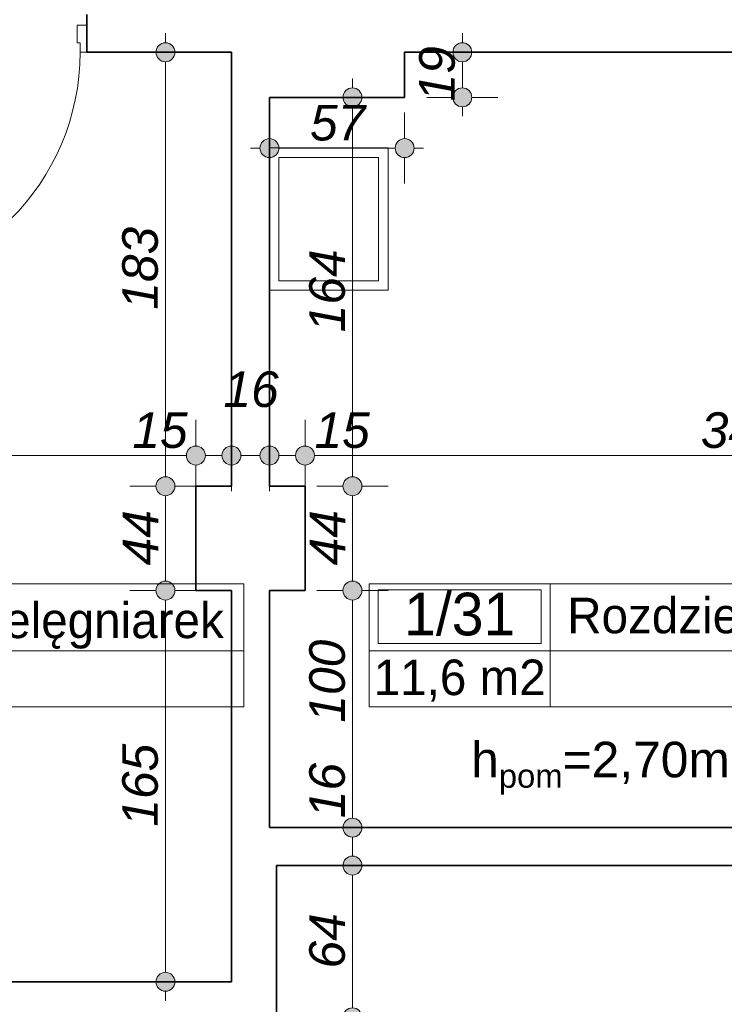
# Model space of a CAD drawing. Header units: millimetres. Extents: x -50073 to 84772, y -78870 to -35317.
# Tile 37 of 125: x 16312 to 19282, y -68446 to -64293. Entities that reach past the tile are written whole.
import ezdxf
from ezdxf.enums import TextEntityAlignment as Align

# ---------------------------------------------------------------- set-up
doc = ezdxf.new("R2010")
doc.units = ezdxf.units.MM
doc.header["$MEASUREMENT"] = 0
for name, color, linetype, lineweight in [('0_Nr_pióra__3', 7, 'Continuous', 20), ('Drzwi ArchiCAD_Nr_pióra__1', 7, 'Continuous', 0), ('Konstrukcja - Ściany zew_Nr_pióra__6', 7, 'Continuous', 35), ('Metryczki pomieszczeń ArchiCADa_Nr_pióra__1', 7, 'Continuous', 0), ('Wnetrze - Sanitariaty_Nr_pióra__22', 8, 'Continuous', 13), ('Wymiarowanie - Ogólne_Nr_pióra__82', 114, 'Continuous', 13)]:
    doc.layers.add(name, color=color, linetype=linetype, lineweight=lineweight)
doc.layers.add('Elementy modelu - Strefy', color=7, linetype='Continuous')
doc.layers.add('Wymiarowanie - Ogólne', color=7, linetype='Continuous')
doc.styles.add('GENERATED_STYLE_1', font='txt')
doc.styles.add('GENERATED_STYLE_2', font='txt')
doc.styles.add('GENERATED_STYLE_3', font='txt')
doc.styles.add('GENERATED_STYLE_4', font='txt')
doc.dimstyles.new('GENERATED_STYLE__1', dxfattribs={"dimtxt": 150, "dimasz": 152, "dimexe": 0.18, "dimexo": 0, "dimgap": 0.09, "dimtad": 1, "dimlfac": 0.1, "dimzin": 0, "dimdsep": 46, "dimtxsty": 'GENERATED_STYLE_3', "dimblk": 'ARROWHEAD_11', "dimblk1": 'ARROWHEAD_11', "dimblk2": 'ARROWHEAD_11', "dimcen": 0.09, "dimclrd": 114, "dimclre": 114, "dimclrt": 114, "dimazin": 0, "dimtfac": 1, "dimtdec": 4, "dimtmove": 0, "dimatfit": 3, "dimfxl": 1, "dimtolj": 1, "dimtzin": 0, "dimarcsym": 0})
doc.dimstyles.new('GENERATED_STYLE__2', dxfattribs={"dimtxt": 150, "dimasz": 152, "dimexe": 0.18, "dimexo": 0, "dimgap": 0.09, "dimtad": 1, "dimtih": 1, "dimtoh": 1, "dimlfac": 0.1, "dimzin": 0, "dimdsep": 46, "dimtxsty": 'GENERATED_STYLE_3', "dimblk": 'ARROWHEAD_11', "dimblk1": 'ARROWHEAD_11', "dimblk2": 'ARROWHEAD_11', "dimcen": 0.09, "dimclrd": 114, "dimclre": 114, "dimclrt": 114, "dimazin": 0, "dimtfac": 1, "dimtdec": 4, "dimtmove": 0, "dimatfit": 3, "dimfxl": 1, "dimtolj": 1, "dimtzin": 0, "dimarcsym": 0})
doc.dimstyles.new('GENERATED_STYLE__3', dxfattribs={"dimtxt": 150, "dimasz": 152, "dimexe": 0.18, "dimexo": 0, "dimgap": 0.09, "dimtad": 1, "dimlfac": 0.1, "dimzin": 0, "dimdsep": 46, "dimtxsty": 'GENERATED_STYLE_3', "dimblk": 'ARROWHEAD_11', "dimblk1": 'ARROWHEAD_11', "dimblk2": 'ARROWHEAD_11', "dimcen": 0.09, "dimclrd": 114, "dimclre": 114, "dimclrt": 114, "dimazin": 0, "dimtfac": 1, "dimtdec": 4, "dimtmove": 2, "dimatfit": 3, "dimfxl": 1, "dimtolj": 1, "dimtzin": 0, "dimarcsym": 0})

# ---------------------------------------------------------------- blocks, each defined once
blk = doc.blocks.new('Pok. socjalny pielęgniarek_1_30_30', base_point=(14769.3, -66954.7))
at = {"layer": 'Metryczki pomieszczeń ArchiCADa_Nr_pióra__1', "linetype": 'Continuous'}
for p, q in [((13990.3, -66671.9), (17256.2, -66671.9)), ((13990.3, -67190.4), (13990.3, -66671.9)), ((14769.3, -66671.9), (14769.3, -67190.4)), ((17256.2, -66671.9), (17256.2, -67190.4)), ((14029.2, -66697.8), (14730.3, -66697.8)), ((14029.2, -66924.1), (14029.2, -66697.8)), ((14730.3, -66697.8), (14730.3, -66924.1)), ((14730.3, -66924.1), (14029.2, -66924.1)), ((13990.3, -66954.7), (17256.2, -66954.7)), ((17256.2, -67190.4), (13990.3, -67190.4))]:
    blk.add_line(p, q, dxfattribs=at)
at = {"layer": 'Metryczki pomieszczeń ArchiCADa_Nr_pióra__1'}
for tag, height, style, p in [('ROOM_NUMBER', 180, 'GENERATED_STYLE_2', (14379.8, -66799.8)), ('ROOM_NAME', 150, 'GENERATED_STYLE_1', (16012.7, -66826.3)), ('floor_f', 150, 'GENERATED_STYLE_1', (16012.7, -67053.4)), ('ROOM_CALC_AREA', 150, 'GENERATED_STYLE_1', (14379.8, -67066.8))]:
    blk.add_attdef(tag, text='', height=height, dxfattribs=dict(at, style=style)).set_placement(p, align=Align.MIDDLE_CENTER)
blk = doc.blocks.new('Rozdzielnia kuchenna_1_31_31', base_point=(18548.2, -66954.7))
at = {"layer": 'Metryczki pomieszczeń ArchiCADa_Nr_pióra__1', "linetype": 'Continuous'}
for p, q in [((17785, -66671.9), (20653.5, -66671.9)), ((17785, -67190.4), (17785, -66671.9)), ((18548.2, -66671.9), (18548.2, -67190.4)), ((20653.5, -66671.9), (20653.5, -67190.4)), ((17823.2, -66697.8), (18510.1, -66697.8)), ((17823.2, -66924.1), (17823.2, -66697.8)), ((18510.1, -66697.8), (18510.1, -66924.1)), ((18510.1, -66924.1), (17823.2, -66924.1)), ((17785, -66954.7), (20653.5, -66954.7)), ((20653.5, -67190.4), (17785, -67190.4))]:
    blk.add_line(p, q, dxfattribs=at)
at = {"layer": 'Metryczki pomieszczeń ArchiCADa_Nr_pióra__1'}
for tag, height, style, p in [('ROOM_NUMBER', 180, 'GENERATED_STYLE_2', (18166.6, -66799.8)), ('ROOM_NAME', 150, 'GENERATED_STYLE_1', (19600.9, -66805.9)), ('floor_f', 150, 'GENERATED_STYLE_1', (19600.9, -67053.4)), ('ROOM_CALC_AREA', 150, 'GENERATED_STYLE_1', (18166.6, -67066.8))]:
    blk.add_attdef(tag, text='', height=height, dxfattribs=dict(at, style=style)).set_placement(p, align=Align.MIDDLE_CENTER)
blk = doc.blocks.new('*D649')
at = {"layer": 'Wymiarowanie - Ogólne_Nr_pióra__82', "linetype": 'Continuous'}
for points in [[(14084.6, -66131.2), (14081.6, -66115.9), (14072.9, -66103), (14059.9, -66094.3), (14044.6, -66091.2), (14029.3, -66094.3), (14016.3, -66103), (14007.6, -66115.9), (14004.6, -66131.2), (14007.6, -66146.5), (14016.3, -66159.5), (14029.3, -66168.2), (14044.6, -66171.2), (14059.9, -66168.2), (14072.9, -66159.5), (14081.6, -66146.5)], [(17094.6, -66131.2), (17091.6, -66115.9), (17082.9, -66103), (17069.9, -66094.3), (17054.6, -66091.2), (17039.3, -66094.3), (17026.3, -66103), (17017.6, -66115.9), (17014.6, -66131.2), (17017.6, -66146.5), (17026.3, -66159.5), (17039.3, -66168.2), (17054.6, -66171.2), (17069.9, -66168.2), (17082.9, -66159.5), (17091.6, -66146.5)]]:
    blk.add_hatch(color=256, dxfattribs=at).paths.add_polyline_path(points)
for p, q in [((14044.6, -66091.2), (14044.6, -65981.2)), ((17054.6, -66091.2), (17054.6, -65981.2)), ((14084.6, -66131.2), (17014.6, -66131.2)), ((14044.6, -66281.2), (14044.6, -66171.2)), ((17054.6, -66281.2), (17054.6, -66171.2))]:
    blk.add_line(p, q, dxfattribs=at)
for centre in [(14044.6, -66131.2), (17054.6, -66131.2)]:
    blk.add_circle(centre, 40, dxfattribs=at)
at = {"layer": 'Wymiarowanie - Ogólne_Nr_pióra__82', "char_height": 150, "attachment_point": 7, "style": 'GENERATED_STYLE_3'}
for s, insert in [('\\A1;{\\fArial|b0|i1|c238|p38;18}', (14084.6, -66101.2)), ('\\A1;{\\fArial|b0|i1|c238|p38;301}', (15378.9, -66101.2)), ('\\A1;{\\fArial|b0|i1|c238|p38;15}', (16786.9, -66101.2))]:
    blk.add_mtext(s, dxfattribs=dict(at, insert=insert))
blk = doc.blocks.new('ARROWHEAD_11')
at = {"color": 0, "linetype": 'Continuous', "lineweight": 0}
blk.add_line((0, 0), (-1, 0), dxfattribs=at)
at = {"color": 0, "linetype": 'Continuous', "lineweight": 0, "const_width": 0.25, "flags": 128}
blk.add_lwpolyline([(-0.125, 0, 1), (0.125, 0, 1)], format="xyb", close=True, dxfattribs=at)
blk = doc.blocks.new('*D650')
at = {"layer": 'Wymiarowanie - Ogólne_Nr_pióra__82', "linetype": 'Continuous'}
for points in [[(17094.6, -66131.2), (17091.6, -66115.9), (17082.9, -66103), (17069.9, -66094.3), (17054.6, -66091.2), (17039.3, -66094.3), (17026.3, -66103), (17017.6, -66115.9), (17014.6, -66131.2), (17017.6, -66146.5), (17026.3, -66159.5), (17039.3, -66168.2), (17054.6, -66171.2), (17069.9, -66168.2), (17082.9, -66159.5), (17091.6, -66146.5)], [(17244.6, -66131.2), (17241.6, -66115.9), (17232.9, -66103), (17219.9, -66094.3), (17204.6, -66091.2), (17189.3, -66094.3), (17176.3, -66103), (17167.6, -66115.9), (17164.6, -66131.2), (17167.6, -66146.5), (17176.3, -66159.5), (17189.3, -66168.2), (17204.6, -66171.2), (17219.9, -66168.2), (17232.9, -66159.5), (17241.6, -66146.5)]]:
    blk.add_hatch(color=256, dxfattribs=at).paths.add_polyline_path(points)
for p, q in [((17054.6, -66091.2), (17054.6, -65981.2)), ((17204.6, -66091.2), (17204.6, -65981.2)), ((17094.6, -66131.2), (17164.6, -66131.2)), ((17054.6, -66281.2), (17054.6, -66171.2)), ((17204.6, -66281.2), (17204.6, -66171.2))]:
    blk.add_line(p, q, dxfattribs=at)
for centre in [(17054.6, -66131.2), (17204.6, -66131.2)]:
    blk.add_circle(centre, 40, dxfattribs=at)
at = {"layer": 'Wymiarowanie - Ogólne_Nr_pióra__82', "insert": (17170.8, -65928.7), "char_height": 150, "attachment_point": 7, "style": 'GENERATED_STYLE_3'}
blk.add_mtext('\\A1;{\\fArial|b0|i1|c238|p38;16}', dxfattribs=at)
blk = doc.blocks.new('*D651')
at = {"layer": 'Wymiarowanie - Ogólne_Nr_pióra__82', "linetype": 'Continuous'}
for points in [[(17244.6, -66131.2), (17241.6, -66115.9), (17232.9, -66103), (17219.9, -66094.3), (17204.6, -66091.2), (17189.3, -66094.3), (17176.3, -66103), (17167.6, -66115.9), (17164.6, -66131.2), (17167.6, -66146.5), (17176.3, -66159.5), (17189.3, -66168.2), (17204.6, -66171.2), (17219.9, -66168.2), (17232.9, -66159.5), (17241.6, -66146.5)], [(17404.6, -66131.2), (17401.6, -66115.9), (17392.9, -66103), (17379.9, -66094.3), (17364.6, -66091.2), (17349.3, -66094.3), (17336.3, -66103), (17327.6, -66115.9), (17324.6, -66131.2), (17327.6, -66146.5), (17336.3, -66159.5), (17349.3, -66168.2), (17364.6, -66171.2), (17379.9, -66168.2), (17392.9, -66159.5), (17401.6, -66146.5)]]:
    blk.add_hatch(color=256, dxfattribs=at).paths.add_polyline_path(points)
for p, q in [((17204.6, -66091.2), (17204.6, -65981.2)), ((17364.6, -66091.2), (17364.6, -65981.2)), ((17244.6, -66131.2), (17324.6, -66131.2)), ((17204.6, -66281.2), (17204.6, -66171.2)), ((17364.6, -66281.2), (17364.6, -66171.2))]:
    blk.add_line(p, q, dxfattribs=at)
for centre in [(17204.6, -66131.2), (17364.6, -66131.2)]:
    blk.add_circle(centre, 40, dxfattribs=at)
blk = doc.blocks.new('*D652')
at = {"layer": 'Wymiarowanie - Ogólne_Nr_pióra__82', "linetype": 'Continuous'}
for points in [[(17404.6, -66131.2), (17401.6, -66115.9), (17392.9, -66103), (17379.9, -66094.3), (17364.6, -66091.2), (17349.3, -66094.3), (17336.3, -66103), (17327.6, -66115.9), (17324.6, -66131.2), (17327.6, -66146.5), (17336.3, -66159.5), (17349.3, -66168.2), (17364.6, -66171.2), (17379.9, -66168.2), (17392.9, -66159.5), (17401.6, -66146.5)], [(17554.6, -66131.2), (17551.6, -66115.9), (17542.9, -66103), (17529.9, -66094.3), (17514.6, -66091.2), (17499.3, -66094.3), (17486.3, -66103), (17477.6, -66115.9), (17474.6, -66131.2), (17477.6, -66146.5), (17486.3, -66159.5), (17499.3, -66168.2), (17514.6, -66171.2), (17529.9, -66168.2), (17542.9, -66159.5), (17551.6, -66146.5)]]:
    blk.add_hatch(color=256, dxfattribs=at).paths.add_polyline_path(points)
for p, q in [((17364.6, -66091.2), (17364.6, -65981.2)), ((17514.6, -66091.2), (17514.6, -65981.2)), ((17404.6, -66131.2), (17474.6, -66131.2)), ((17364.6, -66281.2), (17364.6, -66171.2)), ((17514.6, -66281.2), (17514.6, -66171.2))]:
    blk.add_line(p, q, dxfattribs=at)
for centre in [(17364.6, -66131.2), (17514.6, -66131.2)]:
    blk.add_circle(centre, 40, dxfattribs=at)
blk = doc.blocks.new('*D653')
at = {"layer": 'Wymiarowanie - Ogólne_Nr_pióra__82', "linetype": 'Continuous'}
for points in [[(17554.6, -66131.2), (17551.6, -66115.9), (17542.9, -66103), (17529.9, -66094.3), (17514.6, -66091.2), (17499.3, -66094.3), (17486.3, -66103), (17477.6, -66115.9), (17474.6, -66131.2), (17477.6, -66146.5), (17486.3, -66159.5), (17499.3, -66168.2), (17514.6, -66171.2), (17529.9, -66168.2), (17542.9, -66159.5), (17551.6, -66146.5)], [(21004.6, -66131.2), (21001.6, -66115.9), (20992.9, -66103), (20979.9, -66094.3), (20964.6, -66091.2), (20949.3, -66094.3), (20936.3, -66103), (20927.6, -66115.9), (20924.6, -66131.2), (20927.6, -66146.5), (20936.3, -66159.5), (20949.3, -66168.2), (20964.6, -66171.2), (20979.9, -66168.2), (20992.9, -66159.5), (21001.6, -66146.5)]]:
    blk.add_hatch(color=256, dxfattribs=at).paths.add_polyline_path(points)
for p, q in [((17514.6, -66091.2), (17514.6, -65981.2)), ((20964.6, -66091.2), (20964.6, -65981.2)), ((17554.6, -66131.2), (20924.6, -66131.2)), ((21004.6, -66131.2), (21044.6, -66131.2)), ((17514.6, -66281.2), (17514.6, -66171.2)), ((20964.6, -66281.2), (20964.6, -66171.2))]:
    blk.add_line(p, q, dxfattribs=at)
for centre in [(17514.6, -66131.2), (20964.6, -66131.2)]:
    blk.add_circle(centre, 40, dxfattribs=at)
at = {"layer": 'Wymiarowanie - Ogólne_Nr_pióra__82', "char_height": 150, "attachment_point": 7, "style": 'GENERATED_STYLE_3'}
for s, insert in [('\\A1;{\\fArial|b0|i1|c238|p38;15}', (17554.6, -66101.2)), ('\\A1;{\\fArial|b0|i1|c238|p38;345}', (19182.7, -66101.2))]:
    blk.add_mtext(s, dxfattribs=dict(at, insert=insert))
blk = doc.blocks.new('*D654')
at = {"layer": 'Wymiarowanie - Ogólne_Nr_pióra__82', "linetype": 'Continuous'}
for points in [[(16966.3, -66700.6), (16963.3, -66685.3), (16954.6, -66672.4), (16941.6, -66663.7), (16926.3, -66660.6), (16911, -66663.7), (16898, -66672.4), (16889.4, -66685.3), (16886.3, -66700.6), (16889.4, -66715.9), (16898, -66728.9), (16911, -66737.6), (16926.3, -66740.6), (16941.6, -66737.6), (16954.6, -66728.9), (16963.3, -66715.9)], [(16966.3, -68350.6), (16963.3, -68335.3), (16954.6, -68322.4), (16941.6, -68313.7), (16926.3, -68310.6), (16911, -68313.7), (16898, -68322.4), (16889.4, -68335.3), (16886.3, -68350.6), (16889.4, -68365.9), (16898, -68378.9), (16911, -68387.6), (16926.3, -68390.6), (16941.6, -68387.6), (16954.6, -68378.9), (16963.3, -68365.9)]]:
    blk.add_hatch(color=256, dxfattribs=at).paths.add_polyline_path(points)
for p, q in [((16886.3, -66700.6), (16776.3, -66700.6)), ((17076.3, -66700.6), (16966.3, -66700.6)), ((16926.3, -68310.6), (16926.3, -66740.6)), ((16886.3, -68350.6), (16776.3, -68350.6)), ((16926.3, -68430.6), (16926.3, -68390.6)), ((17076.3, -68350.6), (16966.3, -68350.6))]:
    blk.add_line(p, q, dxfattribs=at)
for centre in [(16926.3, -66700.6), (16926.3, -68350.6)]:
    blk.add_circle(centre, 40, dxfattribs=at)
at = {"layer": 'Wymiarowanie - Ogólne_Nr_pióra__82', "insert": (16896.3, -67696.4), "char_height": 150, "attachment_point": 7, "rotation": 90, "style": 'GENERATED_STYLE_3'}
blk.add_mtext('\\A1;{\\fArial|b0|i1|c238|p38;165}', dxfattribs=at)
blk = doc.blocks.new('*D655')
at = {"layer": 'Wymiarowanie - Ogólne_Nr_pióra__82', "linetype": 'Continuous'}
for points in [[(16966.3, -66260.6), (16963.3, -66245.3), (16954.6, -66232.4), (16941.6, -66223.7), (16926.3, -66220.6), (16911, -66223.7), (16898, -66232.4), (16889.4, -66245.3), (16886.3, -66260.6), (16889.4, -66275.9), (16898, -66288.9), (16911, -66297.6), (16926.3, -66300.6), (16941.6, -66297.6), (16954.6, -66288.9), (16963.3, -66275.9)], [(16966.3, -66700.6), (16963.3, -66685.3), (16954.6, -66672.4), (16941.6, -66663.7), (16926.3, -66660.6), (16911, -66663.7), (16898, -66672.4), (16889.4, -66685.3), (16886.3, -66700.6), (16889.4, -66715.9), (16898, -66728.9), (16911, -66737.6), (16926.3, -66740.6), (16941.6, -66737.6), (16954.6, -66728.9), (16963.3, -66715.9)]]:
    blk.add_hatch(color=256, dxfattribs=at).paths.add_polyline_path(points)
for p, q in [((16886.3, -66260.6), (16776.3, -66260.6)), ((17076.3, -66260.6), (16966.3, -66260.6)), ((16926.3, -66660.6), (16926.3, -66300.6)), ((16886.3, -66700.6), (16776.3, -66700.6)), ((17076.3, -66700.6), (16966.3, -66700.6))]:
    blk.add_line(p, q, dxfattribs=at)
for centre in [(16926.3, -66260.6), (16926.3, -66700.6)]:
    blk.add_circle(centre, 40, dxfattribs=at)
at = {"layer": 'Wymiarowanie - Ogólne_Nr_pióra__82', "insert": (16896.3, -66594.5), "char_height": 150, "attachment_point": 7, "rotation": 90, "style": 'GENERATED_STYLE_3'}
blk.add_mtext('\\A1;{\\fArial|b0|i1|c238|p38;44}', dxfattribs=at)
blk = doc.blocks.new('*D656')
at = {"layer": 'Wymiarowanie - Ogólne_Nr_pióra__82', "linetype": 'Continuous'}
for points in [[(16966.3, -64430.6), (16963.3, -64415.3), (16954.6, -64402.4), (16941.6, -64393.7), (16926.3, -64390.6), (16911, -64393.7), (16898, -64402.4), (16889.4, -64415.3), (16886.3, -64430.6), (16889.4, -64445.9), (16898, -64458.9), (16911, -64467.6), (16926.3, -64470.6), (16941.6, -64467.6), (16954.6, -64458.9), (16963.3, -64445.9)], [(16966.3, -66260.6), (16963.3, -66245.3), (16954.6, -66232.4), (16941.6, -66223.7), (16926.3, -66220.6), (16911, -66223.7), (16898, -66232.4), (16889.4, -66245.3), (16886.3, -66260.6), (16889.4, -66275.9), (16898, -66288.9), (16911, -66297.6), (16926.3, -66300.6), (16941.6, -66297.6), (16954.6, -66288.9), (16963.3, -66275.9)]]:
    blk.add_hatch(color=256, dxfattribs=at).paths.add_polyline_path(points)
for p, q in [((16926.3, -64390.6), (16926.3, -64350.6)), ((16886.3, -64430.6), (16776.3, -64430.6)), ((17076.3, -64430.6), (16966.3, -64430.6)), ((16926.3, -66220.6), (16926.3, -64470.6)), ((16886.3, -66260.6), (16776.3, -66260.6)), ((17076.3, -66260.6), (16966.3, -66260.6))]:
    blk.add_line(p, q, dxfattribs=at)
for centre in [(16926.3, -64430.6), (16926.3, -66260.6)]:
    blk.add_circle(centre, 40, dxfattribs=at)
at = {"layer": 'Wymiarowanie - Ogólne_Nr_pióra__82', "insert": (16896.3, -65516.4), "char_height": 150, "attachment_point": 7, "rotation": 90, "style": 'GENERATED_STYLE_3'}
blk.add_mtext('\\A1;{\\fArial|b0|i1|c238|p38;183}', dxfattribs=at)
blk = doc.blocks.new('*D669')
at = {"layer": 'Wymiarowanie - Ogólne_Nr_pióra__82', "linetype": 'Continuous'}
for points in [[(17434.6, -69908.5), (17431.6, -69893.2), (17422.9, -69880.2), (17409.9, -69871.5), (17394.6, -69868.5), (17379.3, -69871.5), (17366.3, -69880.2), (17357.6, -69893.2), (17354.6, -69908.5), (17357.6, -69923.8), (17366.3, -69936.8), (17379.3, -69945.4), (17394.6, -69948.5), (17409.9, -69945.4), (17422.9, -69936.8), (17431.6, -69923.8)], [(20714.6, -69908.5), (20711.6, -69893.2), (20702.9, -69880.2), (20689.9, -69871.5), (20674.6, -69868.5), (20659.3, -69871.5), (20646.3, -69880.2), (20637.6, -69893.2), (20634.6, -69908.5), (20637.6, -69923.8), (20646.3, -69936.8), (20659.3, -69945.4), (20674.6, -69948.5), (20689.9, -69945.4), (20702.9, -69936.8), (20711.6, -69923.8)]]:
    blk.add_hatch(color=256, dxfattribs=at).paths.add_polyline_path(points)
for p, q in [((17394.6, -69868.5), (17394.6, -69758.5)), ((20674.6, -69868.5), (20674.6, -69758.5)), ((17434.6, -69908.5), (20634.6, -69908.5)), ((20714.6, -69908.5), (20754.6, -69908.5)), ((17394.6, -70058.5), (17394.6, -69948.5)), ((20674.6, -70058.5), (20674.6, -69948.5))]:
    blk.add_line(p, q, dxfattribs=at)
for centre in [(17394.6, -69908.5), (20674.6, -69908.5)]:
    blk.add_circle(centre, 40, dxfattribs=at)
at = {"layer": 'Wymiarowanie - Ogólne_Nr_pióra__82', "insert": (18863.9, -69878.5), "char_height": 150, "attachment_point": 7, "style": 'GENERATED_STYLE_3'}
blk.add_mtext('\\A1;{\\fArial|b0|i1|c238|p38;328}', dxfattribs=at)
blk = doc.blocks.new('*D679')
at = {"layer": 'Wymiarowanie - Ogólne_Nr_pióra__82', "linetype": 'Continuous'}
for points in [[(17754.6, -67860.6), (17751.5, -67845.3), (17742.9, -67832.4), (17729.9, -67823.7), (17714.6, -67820.6), (17699.3, -67823.7), (17686.3, -67832.4), (17677.6, -67845.3), (17674.6, -67860.6), (17677.6, -67875.9), (17686.3, -67888.9), (17699.3, -67897.6), (17714.6, -67900.6), (17729.9, -67897.6), (17742.9, -67888.9), (17751.5, -67875.9)], [(17754.6, -68500.6), (17751.5, -68485.3), (17742.9, -68472.4), (17729.9, -68463.7), (17714.6, -68460.6), (17699.3, -68463.7), (17686.3, -68472.4), (17677.6, -68485.3), (17674.6, -68500.6), (17677.6, -68515.9), (17686.3, -68528.9), (17699.3, -68537.6), (17714.6, -68540.6), (17729.9, -68537.6), (17742.9, -68528.9), (17751.5, -68515.9)]]:
    blk.add_hatch(color=256, dxfattribs=at).paths.add_polyline_path(points)
for p, q in [((17674.6, -67860.6), (17564.6, -67860.6)), ((17864.6, -67860.6), (17754.6, -67860.6)), ((17714.6, -68460.6), (17714.6, -67900.6)), ((17674.6, -68500.6), (17564.6, -68500.6)), ((17864.6, -68500.6), (17754.6, -68500.6))]:
    blk.add_line(p, q, dxfattribs=at)
for centre in [(17714.6, -67860.6), (17714.6, -68500.6)]:
    blk.add_circle(centre, 40, dxfattribs=at)
at = {"layer": 'Wymiarowanie - Ogólne_Nr_pióra__82', "insert": (17684.6, -68294.5), "char_height": 150, "attachment_point": 7, "rotation": 90, "style": 'GENERATED_STYLE_3'}
blk.add_mtext('\\A1;{\\fArial|b0|i1|c238|p38;64}', dxfattribs=at)
blk = doc.blocks.new('*D680')
at = {"layer": 'Wymiarowanie - Ogólne_Nr_pióra__82', "linetype": 'Continuous'}
for points in [[(17754.6, -67700.6), (17751.5, -67685.3), (17742.9, -67672.4), (17729.9, -67663.7), (17714.6, -67660.6), (17699.3, -67663.7), (17686.3, -67672.4), (17677.6, -67685.3), (17674.6, -67700.6), (17677.6, -67715.9), (17686.3, -67728.9), (17699.3, -67737.6), (17714.6, -67740.6), (17729.9, -67737.6), (17742.9, -67728.9), (17751.5, -67715.9)], [(17754.6, -67860.6), (17751.5, -67845.3), (17742.9, -67832.4), (17729.9, -67823.7), (17714.6, -67820.6), (17699.3, -67823.7), (17686.3, -67832.4), (17677.6, -67845.3), (17674.6, -67860.6), (17677.6, -67875.9), (17686.3, -67888.9), (17699.3, -67897.6), (17714.6, -67900.6), (17729.9, -67897.6), (17742.9, -67888.9), (17751.5, -67875.9)]]:
    blk.add_hatch(color=256, dxfattribs=at).paths.add_polyline_path(points)
for p, q in [((17674.6, -67700.6), (17564.6, -67700.6)), ((17864.6, -67700.6), (17754.6, -67700.6)), ((17714.6, -67820.6), (17714.6, -67740.6)), ((17674.6, -67860.6), (17564.6, -67860.6)), ((17864.6, -67860.6), (17754.6, -67860.6))]:
    blk.add_line(p, q, dxfattribs=at)
for centre in [(17714.6, -67700.6), (17714.6, -67860.6)]:
    blk.add_circle(centre, 40, dxfattribs=at)
blk = doc.blocks.new('*D681')
at = {"layer": 'Wymiarowanie - Ogólne_Nr_pióra__82', "linetype": 'Continuous'}
for points in [[(17754.6, -66700.6), (17751.5, -66685.3), (17742.9, -66672.4), (17729.9, -66663.7), (17714.6, -66660.6), (17699.3, -66663.7), (17686.3, -66672.4), (17677.6, -66685.3), (17674.6, -66700.6), (17677.6, -66715.9), (17686.3, -66728.9), (17699.3, -66737.6), (17714.6, -66740.6), (17729.9, -66737.6), (17742.9, -66728.9), (17751.5, -66715.9)], [(17754.6, -67700.6), (17751.5, -67685.3), (17742.9, -67672.4), (17729.9, -67663.7), (17714.6, -67660.6), (17699.3, -67663.7), (17686.3, -67672.4), (17677.6, -67685.3), (17674.6, -67700.6), (17677.6, -67715.9), (17686.3, -67728.9), (17699.3, -67737.6), (17714.6, -67740.6), (17729.9, -67737.6), (17742.9, -67728.9), (17751.5, -67715.9)]]:
    blk.add_hatch(color=256, dxfattribs=at).paths.add_polyline_path(points)
for p, q in [((17674.6, -66700.6), (17564.6, -66700.6)), ((17864.6, -66700.6), (17754.6, -66700.6)), ((17714.6, -67660.6), (17714.6, -66740.6)), ((17674.6, -67700.6), (17564.6, -67700.6)), ((17864.6, -67700.6), (17754.6, -67700.6))]:
    blk.add_line(p, q, dxfattribs=at)
for centre in [(17714.6, -66700.6), (17714.6, -67700.6)]:
    blk.add_circle(centre, 40, dxfattribs=at)
at = {"layer": 'Wymiarowanie - Ogólne_Nr_pióra__82', "char_height": 150, "attachment_point": 7, "rotation": 90, "style": 'GENERATED_STYLE_3'}
for s, insert in [('\\A1;{\\fArial|b0|i1|c238|p38;100}', (17684.6, -67257.6)), ('\\A1;{\\fArial|b0|i1|c238|p38;16}', (17684.6, -67660.6))]:
    blk.add_mtext(s, dxfattribs=dict(at, insert=insert))
blk = doc.blocks.new('*D682')
at = {"layer": 'Wymiarowanie - Ogólne_Nr_pióra__82', "linetype": 'Continuous'}
for points in [[(17754.6, -66260.6), (17751.5, -66245.3), (17742.9, -66232.4), (17729.9, -66223.7), (17714.6, -66220.6), (17699.3, -66223.7), (17686.3, -66232.4), (17677.6, -66245.3), (17674.6, -66260.6), (17677.6, -66275.9), (17686.3, -66288.9), (17699.3, -66297.6), (17714.6, -66300.6), (17729.9, -66297.6), (17742.9, -66288.9), (17751.5, -66275.9)], [(17754.6, -66700.6), (17751.5, -66685.3), (17742.9, -66672.4), (17729.9, -66663.7), (17714.6, -66660.6), (17699.3, -66663.7), (17686.3, -66672.4), (17677.6, -66685.3), (17674.6, -66700.6), (17677.6, -66715.9), (17686.3, -66728.9), (17699.3, -66737.6), (17714.6, -66740.6), (17729.9, -66737.6), (17742.9, -66728.9), (17751.5, -66715.9)]]:
    blk.add_hatch(color=256, dxfattribs=at).paths.add_polyline_path(points)
for p, q in [((17674.6, -66260.6), (17564.6, -66260.6)), ((17864.6, -66260.6), (17754.6, -66260.6)), ((17714.6, -66660.6), (17714.6, -66300.6)), ((17674.6, -66700.6), (17564.6, -66700.6)), ((17864.6, -66700.6), (17754.6, -66700.6))]:
    blk.add_line(p, q, dxfattribs=at)
for centre in [(17714.6, -66260.6), (17714.6, -66700.6)]:
    blk.add_circle(centre, 40, dxfattribs=at)
at = {"layer": 'Wymiarowanie - Ogólne_Nr_pióra__82', "insert": (17684.6, -66594.5), "char_height": 150, "attachment_point": 7, "rotation": 90, "style": 'GENERATED_STYLE_3'}
blk.add_mtext('\\A1;{\\fArial|b0|i1|c238|p38;44}', dxfattribs=at)
blk = doc.blocks.new('*D683')
at = {"layer": 'Wymiarowanie - Ogólne_Nr_pióra__82', "linetype": 'Continuous'}
for points in [[(17754.6, -64620.6), (17751.5, -64605.3), (17742.9, -64592.4), (17729.9, -64583.7), (17714.6, -64580.6), (17699.3, -64583.7), (17686.3, -64592.4), (17677.6, -64605.3), (17674.6, -64620.6), (17677.6, -64635.9), (17686.3, -64648.9), (17699.3, -64657.6), (17714.6, -64660.6), (17729.9, -64657.6), (17742.9, -64648.9), (17751.5, -64635.9)], [(17754.6, -66260.6), (17751.5, -66245.3), (17742.9, -66232.4), (17729.9, -66223.7), (17714.6, -66220.6), (17699.3, -66223.7), (17686.3, -66232.4), (17677.6, -66245.3), (17674.6, -66260.6), (17677.6, -66275.9), (17686.3, -66288.9), (17699.3, -66297.6), (17714.6, -66300.6), (17729.9, -66297.6), (17742.9, -66288.9), (17751.5, -66275.9)]]:
    blk.add_hatch(color=256, dxfattribs=at).paths.add_polyline_path(points)
for p, q in [((17714.6, -64580.6), (17714.6, -64540.6)), ((17674.6, -64620.6), (17564.6, -64620.6)), ((17864.6, -64620.6), (17754.6, -64620.6)), ((17714.6, -66220.6), (17714.6, -64660.6)), ((17674.6, -66260.6), (17564.6, -66260.6)), ((17864.6, -66260.6), (17754.6, -66260.6))]:
    blk.add_line(p, q, dxfattribs=at)
for centre in [(17714.6, -64620.6), (17714.6, -66260.6)]:
    blk.add_circle(centre, 40, dxfattribs=at)
at = {"layer": 'Wymiarowanie - Ogólne_Nr_pióra__82', "insert": (17684.6, -65611.4), "char_height": 150, "attachment_point": 7, "rotation": 90, "style": 'GENERATED_STYLE_3'}
blk.add_mtext('\\A1;{\\fArial|b0|i1|c238|p38;164}', dxfattribs=at)
blk = doc.blocks.new('*D700')
at = {"layer": 'Wymiarowanie - Ogólne_Nr_pióra__82', "linetype": 'Continuous'}
for points in [[(17404.6, -64834.6), (17401.6, -64819.3), (17392.9, -64806.3), (17379.9, -64797.7), (17364.6, -64794.6), (17349.3, -64797.7), (17336.3, -64806.3), (17327.6, -64819.3), (17324.6, -64834.6), (17327.6, -64849.9), (17336.3, -64862.9), (17349.3, -64871.6), (17364.6, -64874.6), (17379.9, -64871.6), (17392.9, -64862.9), (17401.6, -64849.9)], [(17974.6, -64834.6), (17971.6, -64819.3), (17962.9, -64806.3), (17949.9, -64797.7), (17934.6, -64794.6), (17919.3, -64797.7), (17906.3, -64806.3), (17897.6, -64819.3), (17894.6, -64834.6), (17897.6, -64849.9), (17906.3, -64862.9), (17919.3, -64871.6), (17934.6, -64874.6), (17949.9, -64871.6), (17962.9, -64862.9), (17971.6, -64849.9)]]:
    blk.add_hatch(color=256, dxfattribs=at).paths.add_polyline_path(points)
for p, q in [((17364.6, -64794.6), (17364.6, -64684.6)), ((17934.6, -64794.6), (17934.6, -64684.6)), ((17284.6, -64834.6), (17324.6, -64834.6)), ((17404.6, -64834.6), (17894.6, -64834.6)), ((17974.6, -64834.6), (18014.6, -64834.6)), ((17364.6, -64984.6), (17364.6, -64874.6)), ((17934.6, -64984.6), (17934.6, -64874.6))]:
    blk.add_line(p, q, dxfattribs=at)
for centre in [(17364.6, -64834.6), (17934.6, -64834.6)]:
    blk.add_circle(centre, 40, dxfattribs=at)
at = {"layer": 'Wymiarowanie - Ogólne_Nr_pióra__82', "insert": (17535.8, -64804.6), "char_height": 150, "attachment_point": 7, "style": 'GENERATED_STYLE_3'}
blk.add_mtext('\\A1;{\\fArial|b0|i1|c238|p38;57}', dxfattribs=at)
blk = doc.blocks.new('*D701')
at = {"layer": 'Wymiarowanie - Ogólne_Nr_pióra__82', "linetype": 'Continuous'}
for points in [[(18217.7, -64430.6), (18214.7, -64415.3), (18206, -64402.4), (18193.1, -64393.7), (18177.7, -64390.6), (18162.4, -64393.7), (18149.5, -64402.4), (18140.8, -64415.3), (18137.7, -64430.6), (18140.8, -64445.9), (18149.5, -64458.9), (18162.4, -64467.6), (18177.7, -64470.6), (18193.1, -64467.6), (18206, -64458.9), (18214.7, -64445.9)], [(18217.7, -64620.6), (18214.7, -64605.3), (18206, -64592.4), (18193.1, -64583.7), (18177.7, -64580.6), (18162.4, -64583.7), (18149.5, -64592.4), (18140.8, -64605.3), (18137.7, -64620.6), (18140.8, -64635.9), (18149.5, -64648.9), (18162.4, -64657.6), (18177.7, -64660.6), (18193.1, -64657.6), (18206, -64648.9), (18214.7, -64635.9)]]:
    blk.add_hatch(color=256, dxfattribs=at).paths.add_polyline_path(points)
for p, q in [((18177.7, -64390.6), (18177.7, -64350.6)), ((18137.7, -64430.6), (18027.7, -64430.6)), ((18327.7, -64430.6), (18217.7, -64430.6)), ((18177.7, -64580.6), (18177.7, -64470.6)), ((18137.7, -64620.6), (18027.7, -64620.6)), ((18327.7, -64620.6), (18217.7, -64620.6)), ((18177.7, -64700.6), (18177.7, -64660.6))]:
    blk.add_line(p, q, dxfattribs=at)
for centre in [(18177.7, -64430.6), (18177.7, -64620.6)]:
    blk.add_circle(centre, 40, dxfattribs=at)
at = {"layer": 'Wymiarowanie - Ogólne_Nr_pióra__82', "insert": (18147.7, -64638), "char_height": 150, "attachment_point": 7, "rotation": 90, "style": 'GENERATED_STYLE_3'}
blk.add_mtext('\\A1;{\\fArial|b0|i1|c238|p38;19}', dxfattribs=at)

msp = doc.modelspace()

# ---------------------------------------------------------------- hatches: boundary and pattern name
h = msp.add_hatch()
h.set_pattern_fill('ANSI31', color=5, scale=250)
h.set_pattern_definition([(45, (5604.596, -69870.678), (-22.097087, 22.097087), [])])
h.paths.add_polyline_path([(25564.596, -62180.678, -0.41421356), (25664.596, -62080.678), (26264.596, -62080.678, -0.41421356), (26364.596, -62180.678), (26364.596, -62780.678, -0.41421356), (26264.596, -62880.678), (25664.596, -62880.678, -0.41421356), (25564.596, -62780.678)])
h.paths.add_polyline_path([(26214.596, -62205.678, 1), (26264.596, -62205.678, 1)], flags=16)
h.paths.add_polyline_path([(27054.596, -56830.641, -0.41421356), (27154.596, -56730.641), (27754.596, -56730.641, -0.41421356), (27854.596, -56830.641), (27854.596, -57430.641, -0.41421356), (27754.596, -57530.641), (27154.596, -57530.641, -0.41421356), (27054.596, -57430.641)])
h.paths.add_polyline_path([(27704.596, -56855.641, 1), (27754.596, -56855.641, 1)], flags=16)
h.paths.add_polyline_path([(23594.623, -57810.641, -0.41421356), (23694.623, -57710.641), (24294.623, -57710.641, -0.41421356), (24394.623, -57810.641), (24394.623, -58410.641, -0.41421356), (24294.623, -58510.641), (23694.623, -58510.641, -0.41421356), (23594.623, -58410.641)])
h.paths.add_polyline_path([(24244.623, -58385.641, 1), (24294.623, -58385.641, 1)], flags=16)
h.paths.add_polyline_path([(17350.623, -58410.678), (17350.623, -57810.678, -0.41421356), (17450.623, -57710.678), (18050.623, -57710.678, -0.41421356), (18150.623, -57810.678), (18150.623, -58410.678, -0.41421356), (18050.623, -58510.678), (17610.673, -58510.678), (17610.673, -58302.351, 2.41421356), (17585.673, -58277.351, 0.41421356), (17610.673, -58302.351), (17610.673, -58510.678), (17450.623, -58510.678, -0.41421356)])
h.paths.add_polyline_path([(17450.623, -58385.678, 1), (17500.623, -58385.678, 1)], flags=16)
h.paths.add_polyline_path([(13845.623, -57820.678), (13845.623, -58420.678, 0.40815319), (13943.549, -58520.656), (13943.549, -58395.678), (13943.549, -58257.419, -2.41421356), (13968.549, -58232.419, -0.41421356), (13943.549, -58257.419), (13943.549, -58395.678), (13943.549, -58520.656, 0.00518396), (13945.623, -58520.678), (14545.623, -58520.678, 0.41421356), (14645.623, -58420.678), (14645.623, -57820.678, 0.41421356), (14545.623, -57720.678), (13945.623, -57720.678, 0.41421356)])
h.paths.add_polyline_path([(13945.623, -58395.678, 1), (13995.623, -58395.678, 1)], flags=16)
h.paths.add_polyline_path([(12785.623, -58400.678), (12785.623, -57800.678, -0.41421356), (12885.623, -57700.678), (13485.623, -57700.678, -0.41421356), (13585.623, -57800.678), (13585.623, -58400.678, -0.41421356), (13485.623, -58500.678), (13251.864, -58500.678), (13251.864, -58279.885, 2.41421356), (13226.864, -58254.885, 0.41421356), (13251.864, -58279.885), (13251.864, -58500.678), (12885.623, -58500.678, -0.41421356)])
h.paths.add_polyline_path([(13435.623, -58375.678, 1), (13485.623, -58375.678, 1)], flags=16)
h.paths.add_polyline_path([(6669.596, -58410.678), (6669.596, -57810.678, -0.41421356), (6769.596, -57710.678), (7369.596, -57710.678, -0.41421356), (7469.596, -57810.678), (7469.596, -58410.678, -0.41421356), (7369.596, -58510.678), (6769.596, -58510.678, -0.08881129), (6734.902, -58504.466), (6734.902, -58234.953, 2.41421356), (6709.902, -58209.953, 0.41421356), (6734.902, -58234.953), (6734.902, -58504.466, -0.31385648)])
h.paths.add_polyline_path([(6769.596, -58385.678, 1), (6819.596, -58385.678, 1)], flags=16)
h.paths.add_polyline_path([(24464.596, -69770.678), (24464.596, -69170.678, -0.41421356), (24564.596, -69070.678), (25164.596, -69070.678, -0.41421356), (25264.596, -69170.678), (25264.596, -69770.678, -0.41421356), (25164.596, -69870.678), (24564.596, -69870.678, -0.24955295), (24481.645, -69826.527), (24641.759, -69826.527, 2.41421356), (24666.759, -69801.527, 0.41421356), (24641.759, -69826.527), (24481.645, -69826.527, -0.14923451)])
h.paths.add_polyline_path([(24564.596, -69195.678, 1), (24614.596, -69195.678, 1)], flags=16)
h.paths.add_polyline_path([(5604.596, -57820.678), (5604.596, -58420.678, 0.41421356), (5704.596, -58520.678), (6031.963, -58520.678), (6031.963, -58302.351, -2.41421356), (6056.963, -58277.351, -0.41421356), (6031.963, -58302.351), (6031.963, -58520.678), (6304.596, -58520.678, 0.41421356), (6404.596, -58420.678), (6404.596, -57820.678, 0.41421356), (6304.596, -57720.678), (5704.596, -57720.678, 0.41421356)])
h.paths.add_polyline_path([(6254.596, -58395.678, 1), (6304.596, -58395.678, 1)], flags=16)
h.paths.add_polyline_path([(23871.254, -57979.071), (23871.254, -58256.97), (23643.082, -58256.97), (23643.082, -57979.071)], flags=24)
h.paths.add_polyline_path([(7095.024, -57966.098), (7095.024, -58262.005), (6866.852, -58262.005), (6866.852, -57966.098)], flags=24)
h.paths.add_polyline_path([(25506.814, -69309.87), (25092.524, -69309.87), (25092.524, -69081.699), (25506.814, -69081.699)], flags=9)
h.paths.add_polyline_path([(25638.09, -62879.269), (25242.524, -62879.269), (25242.524, -62651.097), (25638.09, -62651.097)], flags=9)
h.paths.add_polyline_path([(25022.483, -69783.476), (25022.483, -70179.043), (24794.311, -70179.043), (24794.311, -69783.476)], flags=9)
h.paths.add_polyline_path([(27301.714, -56946.363), (26906.353, -56946.363), (26906.353, -56718.089), (27301.714, -56718.089)], flags=9)
h.paths.add_polyline_path([(13266.179, -57954.077), (13266.179, -58249.984), (13038.007, -58249.984), (13038.007, -57954.077)], flags=9)
h.paths.add_polyline_path([(25865.437, -61877.575), (25865.437, -62175.836), (25637.265, -62175.836), (25637.265, -61877.575)], flags=9)
h.paths.add_polyline_path([(14702.816, -57987.839), (14702.816, -58282.007), (14474.541, -58282.007), (14474.541, -57987.839)], flags=9)
h.paths.add_polyline_path([(26389.895, -62879.269), (26109.438, -62879.269), (26109.438, -62651.097), (26389.895, -62651.097)], flags=9)
h.paths.add_polyline_path([(27448.011, -56706.263), (27448.011, -56985.799), (27219.839, -56985.799), (27219.839, -56706.263)], flags=9)
h.paths.add_polyline_path([(5614.922, -58005.357), (5614.922, -58283.257), (5386.75, -58283.257), (5386.75, -58005.357)], flags=9)

# ---------------------------------------------------------------- linework, layer by layer
at = {"layer": 'Drzwi ArchiCAD_Nr_pióra__1', "linetype": 'Continuous'}
for p, q in [((16554.596, -64315.641), (16554.596, -64390.641)), ((16594.596, -64315.641), (16554.596, -64315.641)), ((16594.596, -64430.641), (16594.596, -64315.641)), ((16594.596, -64430.641), (16594.596, -64315.641)), ((16554.596, -64390.641), (16566.596, -64390.641)), ((16566.596, -64390.641), (16566.596, -64430.641)), ((16566.596, -64430.641), (16594.596, -64430.641))]:
    msp.add_line(p, q, dxfattribs=at)
msp.add_arc((15572.596, -64430.641), 994, 270, 0, dxfattribs=at)
at = {"layer": 'Konstrukcja - Ściany zew_Nr_pióra__6', "linetype": 'Continuous'}
for p, q in [((16594.596, -64315.641), (16594.596, -64270.641)), ((16594.596, -64430.641), (16594.596, -64315.641))]:
    msp.add_line(p, q, dxfattribs=at)
at = {"layer": 'Konstrukcja - Ściany zew_Nr_pióra__6', "linetype": 'Continuous', "flags": 128}
for points in [[(16594.596, -64430.641), (17204.596, -64430.641)], [(17204.596, -64430.641), (17204.596, -66260.641)], [(17934.596, -64430.641), (20964.596, -64430.641)], [(17934.596, -64620.641), (17934.596, -64430.641)], [(17364.596, -66260.641), (17364.596, -64620.641)], [(17364.596, -64620.641), (17934.596, -64620.641)], [(17054.596, -66260.641), (17054.596, -66700.641)], [(17204.596, -66260.641), (17054.596, -66260.641)], [(17514.596, -66260.641), (17364.596, -66260.641)], [(17514.596, -66700.641), (17514.596, -66260.641)], [(17054.596, -66700.641), (17204.596, -66700.641)], [(17204.596, -66700.641), (17204.596, -67700.641)], [(17364.596, -66700.641), (17514.596, -66700.641)], [(17364.596, -67700.641), (17364.596, -66700.641)], [(17204.596, -67700.641), (17204.596, -68350.641)], [(20964.596, -67700.641), (17364.596, -67700.641)], [(17394.596, -67860.641), (20674.596, -67860.641)], [(17394.596, -68500.641), (17394.596, -67860.641)], [(16364.596, -68350.641), (14044.596, -68350.641)], [(17204.596, -68350.641), (16364.596, -68350.641)]]:
    msp.add_lwpolyline(points, dxfattribs=at)
at = {"layer": 'Wnetrze - Sanitariaty_Nr_pióra__22', "linetype": 'Continuous'}
for p, q in [((17364.596, -65134.014), (17364.596, -64834.014)), ((17364.596, -64834.014), (17864.596, -64834.014)), ((17864.596, -64834.014), (17864.596, -65434.014)), ((17404.596, -64874.014), (17824.596, -64874.014)), ((17404.596, -65134.014), (17404.596, -64874.014)), ((17824.596, -64874.014), (17824.596, -65394.014)), ((17364.596, -65434.014), (17364.596, -65134.014)), ((17404.596, -65394.014), (17404.596, -65134.014)), ((17824.596, -65394.014), (17404.596, -65394.014)), ((17864.596, -65434.014), (17364.596, -65434.014))]:
    msp.add_line(p, q, dxfattribs=at)

# ---------------------------------------------------------------- block references
at = {"layer": 'Elementy modelu - Strefy', "linetype": 'Continuous'}
ref = msp.add_blockref('Pok. socjalny pielęgniarek_1_30_30', (14769.3, -66954.721), dxfattribs=at)
ref.add_attrib('ROOM_NAME', 'Pok. socjalny pielęgniarek', dxfattribs={"layer": 'Metryczki pomieszczeń ArchiCADa_Nr_pióra__1', "color": 7, "height": 150, "style": 'GENERATED_STYLE_1'}).set_placement((16012.742, -66826.318), align=Align.MIDDLE_CENTER)
ref.add_attrib('ROOM_NUMBER', '1/30', dxfattribs={"layer": 'Metryczki pomieszczeń ArchiCADa_Nr_pióra__1', "color": 7, "height": 180, "style": 'GENERATED_STYLE_2'}).set_placement((14379.779, -66799.772), align=Align.MIDDLE_CENTER)
ref.add_attrib('ROOM_CALC_AREA', '12,3 m2', dxfattribs={"layer": 'Metryczki pomieszczeń ArchiCADa_Nr_pióra__1', "color": 7, "height": 150, "style": 'GENERATED_STYLE_1'}).set_placement((14379.779, -67066.772), align=Align.MIDDLE_CENTER)
ref.add_attrib('floor_f', 'tarket', dxfattribs={"layer": 'Metryczki pomieszczeń ArchiCADa_Nr_pióra__1', "color": 7, "height": 150, "style": 'GENERATED_STYLE_1'}).set_placement((16012.742, -67053.401), align=Align.MIDDLE_CENTER)
ref = msp.add_blockref('Rozdzielnia kuchenna_1_31_31', (18548.233, -66954.721), dxfattribs=at)
ref.add_attrib('ROOM_NAME', 'Rozdzielnia kuchenna', dxfattribs={"layer": 'Metryczki pomieszczeń ArchiCADa_Nr_pióra__1', "color": 7, "height": 150, "style": 'GENERATED_STYLE_1'}).set_placement((19600.874, -66805.901), align=Align.MIDDLE_CENTER)
ref.add_attrib('ROOM_NUMBER', '1/31', dxfattribs={"layer": 'Metryczki pomieszczeń ArchiCADa_Nr_pióra__1', "color": 7, "height": 180, "style": 'GENERATED_STYLE_2'}).set_placement((18166.629, -66799.772), align=Align.MIDDLE_CENTER)
ref.add_attrib('ROOM_CALC_AREA', '11,6 m2', dxfattribs={"layer": 'Metryczki pomieszczeń ArchiCADa_Nr_pióra__1', "color": 7, "height": 150, "style": 'GENERATED_STYLE_1'}).set_placement((18166.629, -67066.772), align=Align.MIDDLE_CENTER)
ref.add_attrib('floor_f', 'tarket', dxfattribs={"layer": 'Metryczki pomieszczeń ArchiCADa_Nr_pióra__1', "color": 7, "height": 150, "style": 'GENERATED_STYLE_1'}).set_placement((19600.874, -67053.401), align=Align.MIDDLE_CENTER)

# ---------------------------------------------------------------- texts
at = {"layer": '0_Nr_pióra__3', "linetype": 'Continuous', "insert": (18759.933, -67294.551), "char_height": 150, "attachment_point": 2, "style": 'GENERATED_STYLE_4'}
msp.add_mtext('\\A1;{\\fArial|b0|i0|c0|p38;h\\fArial|b0|i0|c0|p38;\\A1{\\H.66x;\\S ^ pom;}\\fArial|b0|i0|c0|p38;=2,70m}', dxfattribs=at)

# ---------------------------------------------------------------- dimensions: what is measured, and where the dimension line sits
at = {"layer": 'Wymiarowanie - Ogólne', "color": 114, "linetype": 'Continuous', "lineweight": 13}
for base, p1, p2, dimstyle, picture, middle in [((16926.326, -64430.641), (17054.596, -66260.641), (17204.596, -64430.641), 'GENERATED_STYLE__1', '*D656', (16821.326, -65345.641)), ((18177.75, -64430.641), (17934.596, -64620.641), (17934.596, -64430.641), 'GENERATED_STYLE__3', '*D701', (18072.75, -64524.134)), ((17714.589, -64620.641), (17514.596, -66260.641), (17934.596, -64620.641), 'GENERATED_STYLE__1', '*D683', (17609.589, -65440.641)), ((16926.326, -66260.641), (17054.596, -66700.641), (17054.596, -66260.641), 'GENERATED_STYLE__1', '*D655', (16821.326, -66480.641)), ((17714.589, -66260.641), (17514.596, -66700.641), (17514.596, -66260.641), 'GENERATED_STYLE__1', '*D682', (17609.589, -66480.641)), ((16926.326, -66700.641), (17204.596, -68350.641), (17054.596, -66700.641), 'GENERATED_STYLE__1', '*D654', (16821.326, -67525.641)), ((17714.589, -66700.641), (17773.86, -67700.641), (17514.596, -66700.641), 'GENERATED_STYLE__1', '*D681', (17609.589, -67086.812)), ((17714.589, -67700.641), (17543.088, -67860.641), (17773.86, -67700.641), 'GENERATED_STYLE__1', '*D680', (17609.589, -67546.812)), ((17714.589, -67860.641), (17511.316, -68500.641), (17543.088, -67860.641), 'GENERATED_STYLE__1', '*D679', (17609.589, -68180.641))]:
    dim = msp.add_linear_dim(base=base, p1=p1, p2=p2, angle=90, dimstyle=dimstyle, dxfattribs=at)
    dim.commit()
    dim.dimension.update_dxf_attribs({"geometry": picture, "text_midpoint": middle, "dimtype": 160, "text_rotation": 90})
for base, p1, p2, picture, middle in [((17934.596, -64834.611), (17364.596, -64620.641), (17934.596, -64620.641), '*D700', (17649.596, -64729.611)), ((17204.596, -66131.242), (17054.596, -66260.641), (17204.596, -66260.641), '*D650', (16900.767, -66026.242)), ((17054.596, -66131.242), (14044.596, -65795.374), (17054.596, -66260.641), '*D649', (15549.596, -66026.242)), ((17364.596, -66131.242), (17204.596, -66260.641), (17364.596, -66260.641), '*D651', (17284.596, -65853.742)), ((20964.596, -66131.242), (17514.596, -66260.641), (20964.596, -66279.419), '*D653', (19353.425, -66026.242)), ((17514.596, -66131.242), (17364.596, -66260.641), (17514.596, -66260.641), '*D652', (17668.425, -66026.242)), ((20674.596, -69908.469), (17394.596, -68559.812), (20674.596, -67919.812), '*D669', (19034.596, -69803.469))]:
    dim = msp.add_linear_dim(base=base, p1=p1, p2=p2, dimstyle='GENERATED_STYLE__2', dxfattribs=at)
    dim.commit()
    dim.dimension.update_dxf_attribs({"geometry": picture, "text_midpoint": middle, "dimtype": 160})

doc.saveas('drawing.dxf')
